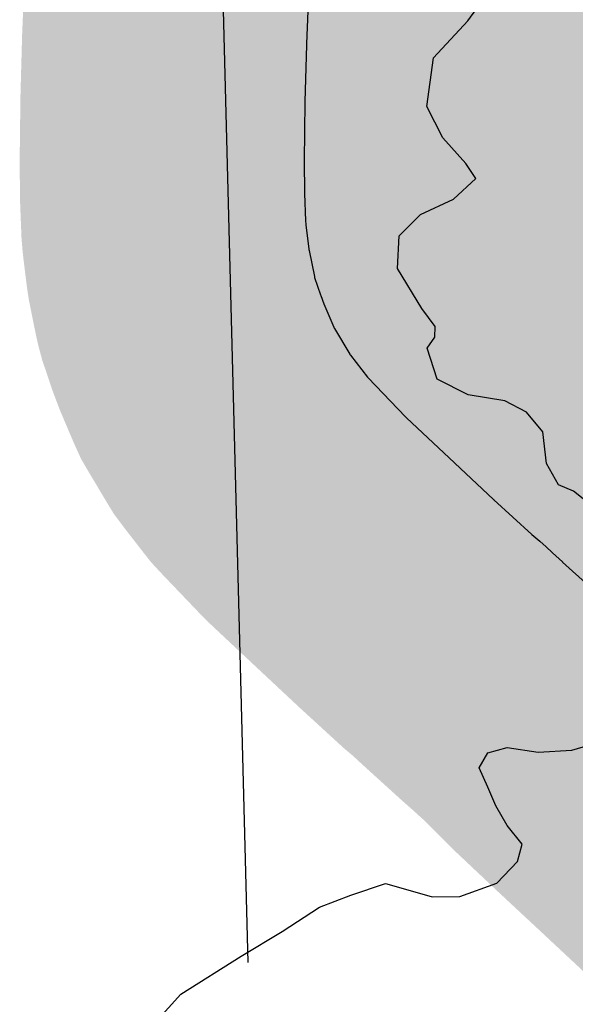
# Model space of a CAD drawing. Header units: feet. Extents: x 18803 to 104580, y -6601 to 116448.
# Tile 75 of 102: x 66076 to 67052, y 85841 to 87571. Entities that reach past the tile are written whole.
import ezdxf

# ---------------------------------------------------------------- set-up
doc = ezdxf.new("R2010")
doc.units = ezdxf.units.FT
doc.header["$LTSCALE"] = 100
doc.header["$MEASUREMENT"] = 0
doc.linetypes.add('DASHED', pattern=[0.75, 0.5, -0.25])
for name, color, linetype in [('ELPC BOLD TITLE SHEET', 3, 'Continuous'), ('ELPC-XIST', 6, 'Continuous'), ('ELRGOV-SECTION', 253, 'DASHED'), ('SL-VICINITY MAP', 2, 'Continuous')]:
    doc.layers.add(name, color=color, linetype=linetype)

msp = doc.modelspace()

# ---------------------------------------------------------------- linework, layer by layer
at = {"layer": 'ELPC BOLD TITLE SHEET', "const_width": 1000}
msp.add_lwpolyline([(67617.92541003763, 86068.67383437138), (67543.90868519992, 86136.79370953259), (67543.8211095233, 86136.87465804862), (67542.3432861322, 86138.24645860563), (67542.31790578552, 86138.27010955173), (67542.29239331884, 86138.29382369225), (67469.10078625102, 86206.58432266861), (67469.01995693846, 86206.66005250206), (67468.764000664, 86206.90085727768), (67399.455163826, 86271.90202437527), (67399.45222313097, 86271.90478342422), (67399.449460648, 86271.90737456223), (67398.7681432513, 86272.54680480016), (67398.73634303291, 86272.57653709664), (67398.72051618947, 86272.59138840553), (67328.75276380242, 86337.93023951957), (67328.66178758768, 86338.01480469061), (67327.70739577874, 86338.89784205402), (67327.6412093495, 86338.9592864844), (67256.73013706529, 86405.01165831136), (67255.48524598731, 86406.1838146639), (67255.46338665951, 86406.20441878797), (67185.14753212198, 86472.55331860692), (67185.0918443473, 86472.60572505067), (67183.83478271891, 86473.78557170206), (67183.07015016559, 86474.5303524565), (67130.08916805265, 86528.08195193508), (67116.85118317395, 86539.48214131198), (67102.52533943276, 86552.59631640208), (67102.11772001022, 86552.962953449), (67078.18291316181, 86574.11488152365), (67077.53902318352, 86574.70200193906), (67076.17372359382, 86575.98644410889), (67075.80449016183, 86576.32758502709), (67029.98512134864, 86617.90097318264), (67029.57969870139, 86618.26738002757), (67012.07417744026, 86634.20036843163), (67011.75966928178, 86634.49084079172), (67001.15394274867, 86644.43007312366), (67000.75223358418, 86644.79991951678), (66989.87691332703, 86654.63653079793), (66975.64503158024, 86666.50013464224), (66909.04589853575, 86727.4792618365), (66908.95636686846, 86727.56090738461), (66908.8013313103, 86727.7017161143), (66908.47690032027, 86728.00074990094), (66830.65485103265, 86800.79439282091), (66830.60338447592, 86800.84241531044), (66830.59376599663, 86800.85139167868), (66830.57291859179, 86800.8707768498), (66830.50175973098, 86800.93722851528), (66755.58207674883, 86871.13142760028), (66754.238096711, 86872.45798059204), (66753.62501245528, 86873.08076956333), (66688.17701529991, 86941.50571949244), (66687.37728979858, 86942.37363639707), (66686.96668771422, 86942.89173498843), (66656.96642343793, 86981.56740320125), (66656.28566804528, 86982.47626714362), (66656.05033374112, 86982.86435950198), (66628.84668746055, 87028.41525074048), (66628.5262130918, 87028.96383375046), (66627.87343483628, 87030.40588375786), (66610.39432679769, 87071.63751582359), (66604.77731508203, 87086.39116855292), (66604.37385995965, 87087.51700978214), (66594.20038719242, 87117.76936208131), (66594.17644082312, 87117.85799556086), (66593.73936536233, 87119.70825561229), (66584.45951636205, 87165.48825179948), (66584.24881124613, 87166.80361884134), (66584.10232114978, 87167.83601530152), (66578.84948552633, 87210.30931910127), (66578.73426440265, 87211.42099787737), (66578.25445249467, 87217.15296428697), (66576.33243662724, 87265.46560350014), (66576.31632955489, 87266.00457995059), (66576.31588682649, 87266.05308846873), (66575.84898846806, 87322.73525732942), (66575.84807888, 87322.97584171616), (66575.8481969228, 87323.04206195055), (66577.08535878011, 87425.67045021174), (66577.0854270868, 87425.6759712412), (66577.08549382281, 87425.68145921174), (66577.09103603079, 87426.12542911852), (66577.09863634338, 87426.50833303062), (66579.82591533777, 87526.69441562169), (66579.83728021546, 87527.03525765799), (66579.89574018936, 87528.5187150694), (66579.89717602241, 87528.55345168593), (66579.8985690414, 87528.58819975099), (66584.15462052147, 87630.02273942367), (66584.81615745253, 87637.1008653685), (66584.92479786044, 87638.09277862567), (66589.80083347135, 87676.89789638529), (66589.90069524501, 87677.52861445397), (66590.04824727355, 87678.38360960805), (66599.47521210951, 87728.82261438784), (66599.66988233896, 87729.66146258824), (66599.92834201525, 87730.69362257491), (66612.04917038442, 87775.76515420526), (66612.25132559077, 87776.45649100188), (66612.63317116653, 87777.66486363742), (66628.71823814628, 87824.98423208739), (66629.56736437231, 87827.21065378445), (66629.92135359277, 87828.09629191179), (66644.21422673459, 87862.26894283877), (66644.50013746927, 87862.93028756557), (66648.69219490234, 87872.31857083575), (66687.72660894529, 87953.39758855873), (66687.9023533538, 87953.75660087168), (66688.20842216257, 87954.37161850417), (66714.61778166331, 88007.00370101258), (66714.62667682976, 88007.02141453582), (66715.79561191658, 88009.34742151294), (66715.80497444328, 88009.36600519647), (66715.81435176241, 88009.38464883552), (66748.26476174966, 88073.74263572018)], dxfattribs=at)
at = {"layer": 'ELPC-XIST'}
msp.add_lwpolyline([(66584.15462052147, 87630.02273942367), (66579.8985690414, 87528.58819975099), (66579.89717602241, 87528.55345168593), (66579.89574018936, 87528.5187150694), (66579.83728021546, 87527.03525765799), (66579.82591533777, 87526.69441562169), (66577.09863634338, 87426.50833303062), (66577.09103603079, 87426.12542911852), (66577.08549382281, 87425.68145921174), (66577.0854270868, 87425.6759712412), (66577.08535878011, 87425.67045021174), (66575.8481969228, 87323.04206195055), (66575.84807888, 87322.97584171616), (66575.84898846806, 87322.73525732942), (66576.31588682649, 87266.05308846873), (66576.31632955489, 87266.00457995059), (66576.33243662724, 87265.46560350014), (66578.25445249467, 87217.15296428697), (66578.73426440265, 87211.42099787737), (66578.84948552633, 87210.30931910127), (66584.10232114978, 87167.83601530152), (66584.24881124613, 87166.80361884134), (66584.45951636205, 87165.48825179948), (66593.73936536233, 87119.70825561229), (66594.17644082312, 87117.85799556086), (66594.20038719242, 87117.76936208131), (66604.37385995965, 87087.51700978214), (66604.77731508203, 87086.39116855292), (66610.39432679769, 87071.63751582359), (66627.87343483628, 87030.40588375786), (66628.5262130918, 87028.96383375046), (66628.84668746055, 87028.41525074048), (66656.05033374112, 86982.86435950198), (66656.28566804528, 86982.47626714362), (66656.96642343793, 86981.56740320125), (66686.96668771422, 86942.89173498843), (66687.37728979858, 86942.37363639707), (66688.17701529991, 86941.50571949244), (66753.62501245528, 86873.08076956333), (66754.238096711, 86872.45798059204), (66755.58207674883, 86871.13142760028), (66830.50175973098, 86800.93722851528), (66830.57291859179, 86800.8707768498), (66830.59376599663, 86800.85139167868), (66830.60338447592, 86800.84241531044), (66830.65485103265, 86800.79439282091), (66908.47690032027, 86728.00074990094), (66908.8013313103, 86727.7017161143), (66908.95636686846, 86727.56090738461), (66909.04589853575, 86727.4792618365), (66975.64503158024, 86666.50013464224), (66989.87691332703, 86654.63653079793), (67000.75223358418, 86644.79991951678), (67001.15394274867, 86644.43007312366), (67011.75966928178, 86634.49084079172), (67012.07417744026, 86634.20036843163), (67029.57969870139, 86618.26738002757), (67029.98512134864, 86617.90097318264), (67075.80449016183, 86576.32758502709)], dxfattribs=at)
at = {"layer": 'ELRGOV-SECTION', "ltscale": 50}
msp.add_line((66316.18947809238, 92162.21944567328), (66513.64728379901, 84469.1528531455), dxfattribs=at)
at = {"layer": 'SL-VICINITY MAP'}
for points in [[(67124.57357474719, 86682.1498468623), (67049.11219242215, 86742.62279650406), (67022.7903032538, 86753.46639656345), (67001.41711649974, 86790.7491144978), (66995.16216715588, 86846.89717801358), (66966.36174399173, 86881.37898300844), (66928.42590259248, 86901.29938694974), (66863.75787155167, 86911.43124919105), (66809.7575975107, 86939.04265413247), (66791.68354569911, 86993.95145064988), (66805.32805869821, 87012.84610340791), (66805.70905199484, 87032.00452075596), (66782.74491212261, 87063.42164822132), (66739.91061708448, 87133.565910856), (66742.52732138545, 87191.0118557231), (66780.13241826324, 87228.59601100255), (66838.16450666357, 87255.45379492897), (66877.21402077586, 87291.53491862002), (66860.05685701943, 87318.41364414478), (66819.67178880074, 87363.44597743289), (66791.28166610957, 87418.5599241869), (66803.29755323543, 87503.83078981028), (66863.56535264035, 87568.97610125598), (66901.46352128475, 87621.297500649)], [(66315.54064548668, 85810.70570507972), (66359.24579024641, 85858.48870253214), (66465.25766075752, 85925.67294032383), (66536.87564780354, 85968.4779281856), (66602.59873720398, 86011.40014475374), (66657.56614807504, 86032.421645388), (66718.42845659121, 86053.32591731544), (66758.0138654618, 86042.21855266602), (66800.51741597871, 86029.57884925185), (66849.17962873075, 86030.08543683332), (66914.5217248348, 86053.84923605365), (66950.65309730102, 86091.46269850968), (66958.63717006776, 86122.26437526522), (66932.75488854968, 86155.21384149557), (66912.7968118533, 86189.51980343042), (66898.70432562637, 86222.23481224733), (66883.16742216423, 86256.45285265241), (66898.43219545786, 86282.68682029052), (66932.53300715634, 86292.32882610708), (66986.91427449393, 86283.87583851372), (67045.9511724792, 86287.12472468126), (67126.03051269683, 86310.59545213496)]]:
    msp.add_lwpolyline(points, dxfattribs=at)

doc.saveas('drawing.dxf')
